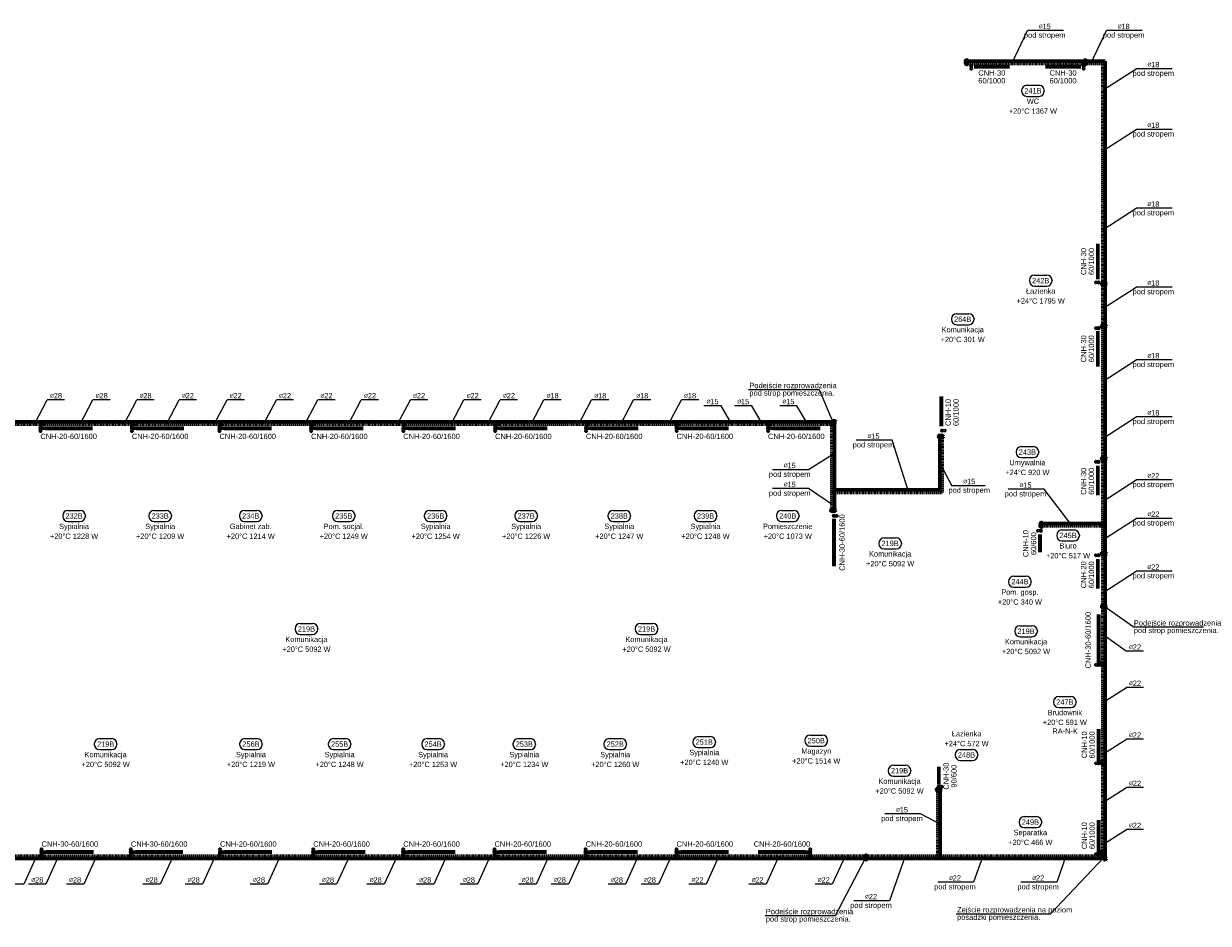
# Model space of a CAD drawing. Header units: millimetres. Extents: x -13172 to 86547, y 20 to 116183.
# Tile 24 of 52: x 49414 to 53390, y 49763 to 52784. Entities that reach past the tile are written whole.
import ezdxf
from ezdxf.enums import TextEntityAlignment as Align

# ---------------------------------------------------------------- set-up
doc = ezdxf.new("R2010")
doc.units = ezdxf.units.MM
doc.header["$LTSCALE"] = 0.7
doc.linetypes.add('CIEPLA', pattern=[5.7625, 3.175, -2.5875])
for name, color, linetype, lineweight in [('____________co_armatura', 7, 'Continuous', 30), ('____________co_grzejniki', 1, 'Continuous', 50), ('____________co_odnośniki', 7, 'Continuous', 15), ('____________co_rury_powrót', 5, 'CIEPLA', 60), ('____________co_rury_zasilanie', 1, 'Continuous', 60), ('ETYKIETY_ARMATURY', 7, 'Continuous', 18), ('ETYKIETY_GRZEJNIKOW', 7, 'Continuous', 18), ('ETYKIETY_POMIESZCZEN', 7, 'Continuous', 18), ('ETYKIETY_PRZEWODOW', 7, 'Continuous', 18)]:
    doc.layers.add(name, color=color, linetype=linetype, lineweight=lineweight)
doc.styles.add('arial', font='arial.ttf', dxfattribs={"width": 0.9})

# ---------------------------------------------------------------- blocks, each defined once
blk = doc.blocks.new('glowica')
at = {"layer": '____________co_armatura'}
for p, q in [((-3, 13.2), (-6, 10.2)), ((-6, 10.2), (-3.6, 0)), ((-6, 10.2), (6, 10.2)), ((-3, 13.2), (3, 13.2)), ((6, 10.2), (3, 13.2)), ((6, 10.2), (3.6, 0))]:
    blk.add_line(p, q, dxfattribs=at)

msp = doc.modelspace()

# ---------------------------------------------------------------- hatches: boundary and pattern name
at = {"layer": '____________co_armatura'}
h = msp.add_hatch(color=256, dxfattribs=at)
edge = h.paths.add_edge_path()
edge.add_arc((52594.371, 52642.136), 4.437, -180, 180, ccw=False)
h = msp.add_hatch(color=256, dxfattribs=at)
edge = h.paths.add_edge_path()
edge.add_arc((52971.469, 52642.136), 4.437, -180, 180, ccw=False)
h = msp.add_hatch(color=256, dxfattribs=at)
edge = h.paths.add_edge_path()
edge.add_arc((53021.584, 51915.413), 4.437, -270, 90, ccw=False)
h = msp.add_hatch(color=256, dxfattribs=at)
edge = h.paths.add_edge_path()
edge.add_arc((53021.584, 51761.739), 4.437, -270, 90, ccw=False)
h = msp.add_hatch(color=256, dxfattribs=at)
edge = h.paths.add_edge_path()
edge.add_arc((49470.612, 51425.527), 4.437, 0, 360)
h = msp.add_hatch(color=256, dxfattribs=at)
edge = h.paths.add_edge_path()
edge.add_arc((49777.584, 51425.527), 4.437, 0, 360)
h = msp.add_hatch(color=256, dxfattribs=at)
edge = h.paths.add_edge_path()
edge.add_arc((50071.584, 51425.527), 4.437, 0, 360)
h = msp.add_hatch(color=256, dxfattribs=at)
edge = h.paths.add_edge_path()
edge.add_arc((50379.084, 51425.527), 4.437, 0, 360)
h = msp.add_hatch(color=256, dxfattribs=at)
edge = h.paths.add_edge_path()
edge.add_arc((50688.584, 51425.527), 4.437, 0, 360)
h = msp.add_hatch(color=256, dxfattribs=at)
edge = h.paths.add_edge_path()
edge.add_arc((50996.584, 51425.527), 4.437, 0, 360)
h = msp.add_hatch(color=256, dxfattribs=at)
edge = h.paths.add_edge_path()
edge.add_arc((51301.584, 51425.527), 4.437, 0, 360)
h = msp.add_hatch(color=256, dxfattribs=at)
edge = h.paths.add_edge_path()
edge.add_arc((51605.584, 51425.527), 4.437, 0, 360)
h = msp.add_hatch(color=256, dxfattribs=at)
edge = h.paths.add_edge_path()
edge.add_arc((51912.584, 51425.527), 4.437, 0, 360)
h = msp.add_hatch(color=256, dxfattribs=at)
edge = h.paths.add_edge_path()
edge.add_arc((52496.096, 51417.695), 4.437, -90, 270, ccw=False)
h = msp.add_hatch(color=256, dxfattribs=at)
edge = h.paths.add_edge_path()
edge.add_arc((53021.584, 51313.061), 4.437, -270, 90, ccw=False)
h = msp.add_hatch(color=256, dxfattribs=at)
edge = h.paths.add_edge_path()
edge.add_arc((52133.614, 51131.409), 4.437, 90, 450)
h = msp.add_hatch(color=256, dxfattribs=at)
edge = h.paths.add_edge_path()
edge.add_arc((52827.552, 51081.546), 4.437, -270, 90, ccw=False)
h = msp.add_hatch(color=256, dxfattribs=at)
edge = h.paths.add_edge_path()
edge.add_arc((53021.584, 50999.061), 4.437, -270, 90, ccw=False)
h = msp.add_hatch(color=256, dxfattribs=at)
edge = h.paths.add_edge_path()
edge.add_arc((53021.584, 50631.502), 4.437, -270, 90, ccw=False)
h = msp.add_hatch(color=256, dxfattribs=at)
edge = h.paths.add_edge_path()
edge.add_arc((53021.584, 50300.527), 4.437, -270, 90, ccw=False)
h = msp.add_hatch(color=256, dxfattribs=at)
edge = h.paths.add_edge_path()
edge.add_arc((52485.293, 50222.753), 4.437, -90, 270, ccw=False)
h = msp.add_hatch(color=256, dxfattribs=at)
edge = h.paths.add_edge_path()
edge.add_arc((49474.084, 50002.527), 4.437, 0, 360, ccw=False)
h = msp.add_hatch(color=256, dxfattribs=at)
edge = h.paths.add_edge_path()
edge.add_arc((49774.084, 50002.527), 4.437, 0, 360, ccw=False)
h = msp.add_hatch(color=256, dxfattribs=at)
edge = h.paths.add_edge_path()
edge.add_arc((50073.084, 50002.527), 4.437, 0, 360, ccw=False)
h = msp.add_hatch(color=256, dxfattribs=at)
edge = h.paths.add_edge_path()
edge.add_arc((50386.084, 50002.527), 4.437, 0, 360, ccw=False)
h = msp.add_hatch(color=256, dxfattribs=at)
edge = h.paths.add_edge_path()
edge.add_arc((50688.084, 50002.527), 4.437, 0, 360, ccw=False)
h = msp.add_hatch(color=256, dxfattribs=at)
edge = h.paths.add_edge_path()
edge.add_arc((50994.084, 50002.527), 4.437, 0, 360, ccw=False)
h = msp.add_hatch(color=256, dxfattribs=at)
edge = h.paths.add_edge_path()
edge.add_arc((51300.084, 50002.527), 4.437, 0, 360, ccw=False)
h = msp.add_hatch(color=256, dxfattribs=at)
edge = h.paths.add_edge_path()
edge.add_arc((51605.084, 50002.527), 4.437, 0, 360, ccw=False)
h = msp.add_hatch(color=256, dxfattribs=at)
edge = h.paths.add_edge_path()
edge.add_arc((52054.092, 50002.527), 4.437, 180, 540)
h = msp.add_hatch(color=256, dxfattribs=at)
edge = h.paths.add_edge_path()
edge.add_arc((53021.584, 49995.527), 4.437, -270, 90, ccw=False)
at = {"layer": '____________co_rury_powrót', "linetype": 'Continuous'}
for points in [[(52574.535, 52650.527, -1), (52582.535, 52650.527, -1)], [(52973.336, 52650.527, -1), (52981.336, 52650.527, -1)], [(53031.584, 51909.552, 1), (53039.584, 51909.552, 1)], [(53031.584, 51767.655, 1), (53039.584, 51767.655, 1)], [(52130.923, 51439.527, -1), (52122.923, 51439.527, -1)], [(52492.584, 51397.943, 1), (52500.584, 51397.943, 1)], [(53031.584, 51323.337, 1), (53039.584, 51323.337, 1)], [(52122.923, 51150.189, 1), (52130.923, 51150.189, 1)], [(52825.44, 51097.527, -1), (52833.44, 51097.527, -1)], [(53031.584, 51003.997, 1), (53039.584, 51003.997, 1)], [(53031.584, 50827.847, 1), (53039.584, 50827.847, 1)], [(52481.584, 50215.831, -1), (52481.584, 50207.831, -1)], [(52236.584, 49988.527, 1), (52244.584, 49988.527, 1)], [(53031.584, 49988.527, 1), (53039.584, 49988.527, 1)]]:
    msp.add_hatch(color=256, dxfattribs=at).paths.add_polyline_path(points)
at = {"layer": '____________co_rury_zasilanie', "linetype": 'Continuous'}
for points in [[(52574.535, 52658.527, -1), (52582.535, 52658.527, -1)], [(52973.336, 52658.527, -1), (52981.336, 52658.527, -1)], [(53039.584, 51909.555, 1), (53047.584, 51909.555, 1)], [(53039.584, 51767.657, 1), (53047.584, 51767.657, 1)], [(52138.923, 51447.527, -1), (52130.923, 51447.527, -1)], [(52484.584, 51397.946, 1), (52492.584, 51397.946, 1)], [(53039.584, 51323.34, 1), (53047.584, 51323.34, 1)], [(52130.923, 51150.191, 1), (52138.923, 51150.191, 1)], [(52825.44, 51105.527, -1), (52833.44, 51105.527, -1)], [(53039.584, 51004, 1), (53047.584, 51004, 1)], [(53039.584, 50827.85, 1), (53047.584, 50827.85, 1)], [(52489.584, 50215.831, -1), (52489.584, 50207.831, -1)], [(52236.584, 49980.527, 1), (52244.584, 49980.527, 1)], [(53039.584, 49980.527, 1), (53047.584, 49980.527, 1)]]:
    msp.add_hatch(color=256, dxfattribs=at).paths.add_polyline_path(points)

# ---------------------------------------------------------------- linework, layer by layer
at = {"layer": '____________co_armatura'}
for centre in [(52594.371, 52642.136), (52971.469, 52642.136), (53021.584, 51915.413), (53021.584, 51761.739), (49470.612, 51425.527), (49777.584, 51425.527), (50071.584, 51425.527), (50379.084, 51425.527), (50688.584, 51425.527), (50996.584, 51425.527), (51301.584, 51425.527), (51605.584, 51425.527), (51912.584, 51425.527), (52496.096, 51417.695), (53021.584, 51313.061), (52133.614, 51131.409), (52827.552, 51081.546), (53021.584, 50999.061), (53021.584, 50631.502), (53021.584, 50300.527), (52485.293, 50222.753), (49474.084, 50002.527), (49774.084, 50002.527), (50073.084, 50002.527), (50386.084, 50002.527), (50688.084, 50002.527), (50994.084, 50002.527), (51300.084, 50002.527), (51605.084, 50002.527), (52054.092, 50002.527), (53021.584, 49995.527)]:
    msp.add_circle(centre, 4.437, dxfattribs=at)
at = {"layer": '____________co_grzejniki', "const_width": 13}
for points in [[(52723.584, 52639.585), (52603.584, 52639.585)], [(52962.584, 52639.585), (52842.584, 52639.585)], [(53019.033, 51925.527), (53019.033, 52045.527)], [(53019.033, 51632.527), (53019.033, 51752.527)], [(52493.545, 51432.585), (52493.545, 51532.585)], [(49485.612, 51425.527), (49645.612, 51425.527)], [(49792.584, 51425.527), (49952.584, 51425.527)], [(50086.584, 51425.527), (50246.584, 51425.527)], [(50394.084, 51425.527), (50554.084, 51425.527)], [(50703.584, 51425.527), (50863.584, 51425.527)], [(51011.584, 51425.527), (51171.584, 51425.527)], [(51316.584, 51425.527), (51476.584, 51425.527)], [(51620.584, 51425.527), (51780.584, 51425.527)], [(51927.584, 51425.527), (52087.584, 51425.527)], [(53019.033, 51200.527), (53019.033, 51300.527)], [(52133.614, 50962.207), (52133.614, 51122.207)], [(52825.001, 51009.012), (52825.001, 51069.012)], [(53019.033, 50886.527), (53019.033, 50986.527)], [(53021.584, 50640.972), (53021.584, 50800.972)], [(53021.584, 50315.527), (53021.584, 50415.527)], [(52485.293, 50229.739), (52485.293, 50289.739)], [(53021.584, 50010.527), (53021.584, 50110.527)], [(49489.084, 50002.527), (49649.084, 50002.527)], [(49789.084, 50002.527), (49949.084, 50002.527)], [(50088.084, 50002.527), (50248.084, 50002.527)], [(50401.084, 50002.527), (50561.084, 50002.527)], [(50703.084, 50002.527), (50863.084, 50002.527)], [(51009.084, 50002.527), (51169.084, 50002.527)], [(51315.084, 50002.527), (51475.084, 50002.527)], [(51620.084, 50002.527), (51780.084, 50002.527)], [(51879.092, 50002.527), (52039.092, 50002.527)]]:
    msp.add_lwpolyline(points, dxfattribs=at)
at = {"layer": '____________co_odnośniki'}
for p, q in [((52730.337, 52650.527), (52782.98, 52760.727)), ((52903.502, 52760.727), (52782.98, 52760.727)), ((52995.149, 52650.527), (53047.792, 52760.727)), ((53168.314, 52760.727), (53047.792, 52760.727)), ((53035.584, 52560.599), (53147.51, 52632.777)), ((53268.032, 52632.777), (53147.51, 52632.777)), ((53035.584, 52356.897), (53147.51, 52429.075)), ((53268.032, 52429.075), (53147.51, 52429.075)), ((53035.584, 52092.086), (53147.51, 52164.264)), ((53268.032, 52164.264), (53147.51, 52164.264)), ((53035.584, 51827.274), (53147.51, 51899.452)), ((53268.032, 51899.452), (53147.51, 51899.452)), ((53035.584, 51582.832), (53147.51, 51655.01)), ((53268.032, 51655.01), (53147.51, 51655.01)), ((51846.851, 51555.548), (52083.397, 51555.548)), ((52083.397, 51555.548), (52131.318, 51443.297)), ((49450.738, 51439.527), (49493.624, 51520.856)), ((49551.657, 51520.856), (49493.624, 51520.856)), ((49603.912, 51439.527), (49646.798, 51520.856)), ((49704.831, 51520.856), (49646.798, 51520.856)), ((49750.931, 51439.527), (49793.818, 51520.856)), ((49851.85, 51520.856), (49793.818, 51520.856)), ((49893.164, 51439.527), (49936.051, 51520.856)), ((49994.083, 51520.856), (49936.051, 51520.856)), ((50053.86, 51439.527), (50096.746, 51520.856)), ((50154.779, 51520.856), (50096.746, 51520.856)), ((50219.342, 51439.527), (50262.229, 51520.856)), ((50320.261, 51520.856), (50262.229, 51520.856)), ((50358.156, 51439.527), (50401.043, 51520.856)), ((50459.075, 51520.856), (50401.043, 51520.856)), ((50504.492, 51439.527), (50547.378, 51520.856)), ((50605.411, 51520.856), (50547.378, 51520.856)), ((50669.205, 51439.527), (50712.092, 51520.856)), ((50770.124, 51520.856), (50712.092, 51520.856)), ((50849.048, 51439.527), (50891.934, 51520.856)), ((50949.967, 51520.856), (50891.934, 51520.856)), ((50970.766, 51439.527), (51013.653, 51520.856)), ((51071.685, 51520.856), (51013.653, 51520.856)), ((51117.102, 51439.527), (51159.988, 51520.856)), ((51218.021, 51520.856), (51159.988, 51520.856)), ((51277.114, 51439.527), (51320, 51520.856)), ((51378.033, 51520.856), (51320, 51520.856)), ((51417.979, 51439.527), (51460.866, 51520.856)), ((51518.898, 51520.856), (51460.866, 51520.856)), ((51578.675, 51439.527), (51621.561, 51520.856)), ((51679.594, 51520.856), (51621.561, 51520.856)), ((51754.759, 51501.196), (51696.727, 51501.196)), ((51791.164, 51439.527), (51754.759, 51501.196)), ((51857.758, 51501.196), (51799.726, 51501.196)), ((51894.163, 51439.527), (51857.758, 51501.196)), ((52009.479, 51501.196), (51951.446, 51501.196)), ((52045.884, 51439.527), (52009.479, 51501.196)), ((53035.584, 51391.353), (53147.51, 51463.531)), ((53268.032, 51463.531), (53147.51, 51463.531)), ((52328.702, 51385.299), (52208.181, 51385.299)), ((52384.978, 51210.287), (52328.702, 51385.299)), ((52134.923, 51340.527), (52047.656, 51286.491)), ((52047.656, 51286.491), (51927.134, 51286.491)), ((52488.584, 51308.244), (52529.572, 51232.809)), ((53035.584, 51179.694), (53147.51, 51251.873)), ((53268.032, 51251.873), (53147.51, 51251.873)), ((52047.656, 51222.897), (51927.134, 51222.897)), ((52134.923, 51163.958), (52047.656, 51222.897)), ((52640.852, 51232.809), (52529.572, 51232.809)), ((52838.869, 51220.62), (52718.347, 51220.62)), ((52932.512, 51097.527), (52838.869, 51220.62)), ((53035.584, 51050.79), (53147.51, 51122.968)), ((53268.032, 51122.968), (53147.51, 51122.968)), ((53035.584, 50873.347), (53147.51, 50945.525)), ((53268.032, 50945.525), (53147.51, 50945.525)), ((53137.271, 50758.288), (53039.584, 50827.847)), ((53035.584, 50734.501), (53114.792, 50676.631)), ((53137.271, 50758.288), (53373.817, 50758.288)), ((53172.824, 50676.631), (53114.792, 50676.631)), ((53035.584, 50505.207), (53114.792, 50555.285)), ((53172.824, 50555.285), (53114.792, 50555.285)), ((53035.584, 50331.145), (53114.792, 50381.224)), ((53172.824, 50381.224), (53114.792, 50381.224)), ((53035.584, 50169.02), (53114.792, 50219.098)), ((53172.824, 50219.098), (53114.792, 50219.098)), ((52424.313, 50130.515), (52303.791, 50130.515)), ((52489.584, 50096.179), (52424.313, 50130.515)), ((53035.584, 50027.782), (53114.792, 50077.86)), ((53172.824, 50077.86), (53114.792, 50077.86)), ((49457.109, 49988.527), (49414.292, 49894.961)), ((49531.507, 49988.527), (49488.69, 49894.961)), ((49658.423, 49988.527), (49615.606, 49894.961)), ((49915.536, 49988.527), (49872.719, 49894.961)), ((50056.675, 49988.527), (50013.858, 49894.961)), ((50275.495, 49988.527), (50232.678, 49894.961)), ((50507.444, 49988.527), (50464.627, 49894.961)), ((50667.182, 49988.527), (50624.365, 49894.961)), ((50833.485, 49988.527), (50790.668, 49894.961)), ((50980.094, 49988.527), (50937.278, 49894.961)), ((51177.032, 49988.527), (51134.215, 49894.961)), ((51285.348, 49988.527), (51242.531, 49894.961)), ((51476.815, 49988.527), (51433.999, 49894.961)), ((51587.319, 49988.527), (51544.503, 49894.961)), ((51747.058, 49988.527), (51704.241, 49894.961)), ((51948.718, 49988.527), (51905.901, 49894.961)), ((52170.82, 49988.527), (52128.003, 49894.961)), ((52138.7, 49789.349), (52240.278, 49984.538)), ((52372.786, 49988.527), (52320.479, 49838.914)), ((52632.686, 49988.527), (52602.16, 49901.215)), ((52860.183, 49795.339), (53039.701, 49984.561)), ((52911.979, 49988.527), (52881.454, 49901.215)), ((49414.292, 49894.961), (49356.259, 49894.961)), ((49488.69, 49894.961), (49430.658, 49894.961)), ((49615.606, 49894.961), (49557.573, 49894.961)), ((49872.719, 49894.961), (49814.687, 49894.961)), ((50013.858, 49894.961), (49955.826, 49894.961)), ((50232.678, 49894.961), (50174.645, 49894.961)), ((50464.627, 49894.961), (50406.594, 49894.961)), ((50624.365, 49894.961), (50566.333, 49894.961)), ((50790.668, 49894.961), (50732.636, 49894.961)), ((50937.278, 49894.961), (50879.245, 49894.961)), ((51134.215, 49894.961), (51076.183, 49894.961)), ((51242.531, 49894.961), (51184.499, 49894.961)), ((51433.999, 49894.961), (51375.966, 49894.961)), ((51544.503, 49894.961), (51486.47, 49894.961)), ((51704.241, 49894.961), (51646.208, 49894.961)), ((51905.901, 49894.961), (51847.868, 49894.961)), ((52128.003, 49894.961), (52069.97, 49894.961)), ((52602.16, 49901.215), (52481.638, 49901.215)), ((52881.454, 49901.215), (52760.932, 49901.215)), ((52320.479, 49838.914), (52199.958, 49838.914)), ((51902.154, 49789.349), (52138.7, 49789.349)), ((52543.802, 49795.339), (52860.183, 49795.339))]:
    msp.add_line(p, q, dxfattribs=at)
at = {"layer": '____________co_rury_powrót'}
for p, q in [((52578.535, 52650.527), (53035.584, 52650.527)), ((53035.584, 52650.527), (53035.584, 49988.527)), ((48843.584, 51439.527), (52126.923, 51439.527)), ((49478.112, 51425.527), (49478.112, 51439.527)), ((49785.084, 51425.527), (49785.084, 51439.527)), ((50079.084, 51425.527), (50079.084, 51439.527)), ((50386.584, 51425.527), (50386.584, 51439.527)), ((50696.084, 51425.527), (50696.084, 51439.527)), ((51004.084, 51425.527), (51004.084, 51439.527)), ((51309.084, 51425.527), (51309.084, 51439.527)), ((51613.084, 51425.527), (51613.084, 51439.527)), ((51920.084, 51425.527), (51920.084, 51439.527)), ((52126.923, 51439.527), (52126.923, 51150.189)), ((52496.584, 51397.943), (52496.584, 51210.287)), ((52126.923, 51210.287), (52496.584, 51210.287)), ((52829.44, 51097.527), (53035.584, 51097.527)), ((53021.584, 50639.002), (53035.584, 50639.002)), ((53021.584, 50308.027), (53035.584, 50308.027)), ((52481.584, 50211.831), (52481.584, 49988.527)), ((48732.584, 49988.527), (53035.584, 49988.527)), ((49481.584, 50002.527), (49481.584, 49988.527)), ((49781.584, 50002.527), (49781.584, 49988.527)), ((50080.584, 50002.527), (50080.584, 49988.527)), ((50393.584, 50002.527), (50393.584, 49988.527)), ((50695.584, 50002.527), (50695.584, 49988.527)), ((51001.584, 50002.527), (51001.584, 49988.527)), ((51307.584, 50002.527), (51307.584, 49988.527)), ((51612.584, 50002.527), (51612.584, 49988.527)), ((52046.592, 50002.527), (52046.592, 49988.527)), ((53021.584, 50003.027), (53035.584, 50003.027))]:
    msp.add_line(p, q, dxfattribs=at)
at = {"layer": '____________co_rury_powrót', "linetype": 'Continuous'}
for centre in [(52578.535, 52650.527), (52977.336, 52650.527), (53035.584, 51909.552), (53035.584, 51767.655), (52126.923, 51439.527), (52496.584, 51397.943), (53035.584, 51323.337), (52126.923, 51150.189), (52829.44, 51097.527), (53035.584, 51003.997), (53035.584, 50827.847), (52481.584, 50211.831), (52240.584, 49988.527), (53035.584, 49988.527)]:
    msp.add_circle(centre, 4, dxfattribs=at)
at = {"layer": '____________co_rury_zasilanie'}
for p, q in [((52578.535, 52658.527), (53043.584, 52658.527)), ((53043.584, 52658.527), (53043.584, 49980.527)), ((48835.584, 51447.527), (52134.923, 51447.527)), ((49470.612, 51425.527), (49470.612, 51447.527)), ((49777.584, 51425.527), (49777.584, 51447.527)), ((50071.584, 51425.527), (50071.584, 51447.527)), ((50379.084, 51425.527), (50379.084, 51447.527)), ((50688.584, 51425.527), (50688.584, 51447.527)), ((50996.584, 51425.527), (50996.584, 51447.527)), ((51301.584, 51425.527), (51301.584, 51447.527)), ((51605.584, 51425.527), (51605.584, 51447.527)), ((51912.584, 51425.527), (51912.584, 51447.527)), ((52134.923, 51447.527), (52134.923, 51150.189)), ((49485.612, 51425.527), (49470.612, 51425.527)), ((49792.584, 51425.527), (49777.584, 51425.527)), ((50086.584, 51425.527), (50071.584, 51425.527)), ((50394.084, 51425.527), (50379.084, 51425.527)), ((50703.584, 51425.527), (50688.584, 51425.527)), ((51011.584, 51425.527), (50996.584, 51425.527)), ((51316.584, 51425.527), (51301.584, 51425.527)), ((51620.584, 51425.527), (51605.584, 51425.527)), ((51927.584, 51425.527), (51912.584, 51425.527)), ((52488.584, 51398.201), (52488.584, 51218.287)), ((52134.923, 51218.287), (52488.584, 51218.287)), ((52829.44, 51105.527), (53043.584, 51105.527)), ((53021.584, 50640.972), (53021.584, 50631.502)), ((53021.584, 50631.502), (53043.584, 50631.502)), ((53021.584, 50315.527), (53021.584, 50300.527)), ((53021.584, 50300.527), (53043.584, 50300.527)), ((52489.584, 50211.831), (52489.584, 49980.527)), ((48724.584, 49980.527), (53043.584, 49980.527)), ((49474.084, 50002.527), (49474.084, 49980.527)), ((49489.084, 50002.527), (49474.084, 50002.527)), ((49774.084, 50002.527), (49774.084, 49980.527)), ((49789.084, 50002.527), (49774.084, 50002.527)), ((50073.084, 50002.527), (50073.084, 49980.527)), ((50088.084, 50002.527), (50073.084, 50002.527)), ((50386.084, 50002.527), (50386.084, 49980.527)), ((50401.084, 50002.527), (50386.084, 50002.527)), ((50688.084, 50002.527), (50688.084, 49980.527)), ((50703.084, 50002.527), (50688.084, 50002.527)), ((50994.084, 50002.527), (50994.084, 49980.527)), ((51009.084, 50002.527), (50994.084, 50002.527)), ((51300.084, 50002.527), (51300.084, 49980.527)), ((51315.084, 50002.527), (51300.084, 50002.527)), ((51605.084, 50002.527), (51605.084, 49980.527)), ((51620.084, 50002.527), (51605.084, 50002.527)), ((52039.092, 50002.527), (52054.092, 50002.527)), ((52054.092, 50002.527), (52054.092, 49980.527)), ((53021.584, 50010.527), (53021.584, 49995.527)), ((53021.584, 49995.527), (53043.584, 49995.527))]:
    msp.add_line(p, q, dxfattribs=at)
at = {"layer": '____________co_rury_zasilanie', "linetype": 'Continuous'}
for centre in [(52578.535, 52658.527), (52977.336, 52658.527), (53043.584, 51909.555), (53043.584, 51767.657), (52134.923, 51447.527), (52488.584, 51397.946), (53043.584, 51323.34), (52134.923, 51150.191), (52829.44, 51105.527), (53043.584, 51004), (53043.584, 50827.85), (52489.584, 50211.831), (52240.584, 49980.527), (53043.584, 49980.527)]:
    msp.add_circle(centre, 4, dxfattribs=at)
at = {"layer": 'ETYKIETY_POMIESZCZEN'}
for p, q in [((52763.239, 52559.578), (52763.239, 52557.578)), ((52780.739, 52577.078), (52821.739, 52577.078)), ((52839.239, 52559.578), (52839.239, 52557.578)), ((52780.739, 52540.078), (52821.739, 52540.078)), ((52789.347, 51922.286), (52789.347, 51920.286)), ((52806.847, 51939.786), (52847.847, 51939.786)), ((52865.347, 51922.286), (52865.347, 51920.286)), ((52806.847, 51902.786), (52847.847, 51902.786)), ((52545.023, 51810.311), (52586.023, 51810.311)), ((52527.523, 51792.811), (52527.523, 51790.811)), ((52545.023, 51773.311), (52586.023, 51773.311)), ((52603.523, 51792.811), (52603.523, 51790.811)), ((52744.625, 51346.352), (52744.625, 51344.352)), ((52762.125, 51363.852), (52803.125, 51363.852)), ((52762.125, 51326.852), (52803.125, 51326.852)), ((52820.625, 51346.352), (52820.625, 51344.352)), ((49545.346, 51132.125), (49545.346, 51130.125)), ((49562.846, 51149.625), (49603.846, 51149.625)), ((49621.346, 51132.125), (49621.346, 51130.125)), ((49834.28, 51132.125), (49834.28, 51130.125)), ((49851.78, 51149.625), (49892.78, 51149.625)), ((49910.28, 51132.125), (49910.28, 51130.125)), ((50138.078, 51132.125), (50138.078, 51130.125)), ((50155.578, 51149.625), (50196.578, 51149.625)), ((50214.078, 51132.125), (50214.078, 51130.125)), ((50450.343, 51132.125), (50450.343, 51130.125)), ((50467.843, 51149.625), (50508.843, 51149.625)), ((50526.343, 51132.125), (50526.343, 51130.125)), ((50758.79, 51132.125), (50758.79, 51130.125)), ((50776.29, 51149.625), (50817.29, 51149.625)), ((50834.79, 51132.125), (50834.79, 51130.125)), ((51062.589, 51132.125), (51062.589, 51130.125)), ((51080.089, 51149.625), (51121.089, 51149.625)), ((51138.589, 51132.125), (51138.589, 51130.125)), ((51375.11, 51132.125), (51375.11, 51130.125)), ((51392.61, 51149.625), (51433.61, 51149.625)), ((51451.11, 51132.125), (51451.11, 51130.125)), ((51664.618, 51132.125), (51664.618, 51130.125)), ((51682.118, 51149.625), (51723.118, 51149.625)), ((51740.618, 51132.125), (51740.618, 51130.125)), ((51940.437, 51132.125), (51940.437, 51130.125)), ((51957.937, 51149.625), (51998.937, 51149.625)), ((52016.437, 51132.125), (52016.437, 51130.125)), ((49562.846, 51112.625), (49603.846, 51112.625)), ((49851.78, 51112.625), (49892.78, 51112.625)), ((50155.578, 51112.625), (50196.578, 51112.625)), ((50467.843, 51112.625), (50508.843, 51112.625)), ((50776.29, 51112.625), (50817.29, 51112.625)), ((51080.089, 51112.625), (51121.089, 51112.625)), ((51392.61, 51112.625), (51433.61, 51112.625)), ((51682.118, 51112.625), (51723.118, 51112.625)), ((51957.937, 51112.625), (51998.937, 51112.625)), ((52301.611, 51057.407), (52342.611, 51057.407)), ((52881.069, 51066.713), (52881.069, 51064.713)), ((52898.569, 51084.213), (52939.569, 51084.213)), ((52898.569, 51047.213), (52939.569, 51047.213)), ((52957.069, 51066.713), (52957.069, 51064.713)), ((52284.111, 51039.907), (52284.111, 51037.907)), ((52301.611, 51020.407), (52342.611, 51020.407)), ((52360.111, 51039.907), (52360.111, 51037.907)), ((52737.049, 50928.789), (52778.049, 50928.789)), ((52719.549, 50911.289), (52719.549, 50909.289)), ((52737.049, 50891.789), (52778.049, 50891.789)), ((52795.549, 50911.289), (52795.549, 50909.289)), ((50342.737, 50770.315), (50383.737, 50770.315)), ((51484.101, 50770.315), (51525.101, 50770.315)), ((50325.237, 50752.815), (50325.237, 50750.815)), ((50342.737, 50733.315), (50383.737, 50733.315)), ((50401.237, 50752.815), (50401.237, 50750.815)), ((51466.601, 50752.815), (51466.601, 50750.815)), ((51484.101, 50733.315), (51525.101, 50733.315)), ((51542.601, 50752.815), (51542.601, 50750.815)), ((52740.132, 50745.157), (52740.132, 50743.157)), ((52757.632, 50762.657), (52798.632, 50762.657)), ((52816.132, 50745.157), (52816.132, 50743.157)), ((52757.632, 50725.657), (52798.632, 50725.657)), ((52870.375, 50507.149), (52870.375, 50505.149)), ((52887.875, 50524.649), (52928.875, 50524.649)), ((52946.375, 50507.149), (52946.375, 50505.149)), ((52887.875, 50487.649), (52928.875, 50487.649)), ((49668.772, 50383.442), (49709.772, 50383.442)), ((50156.447, 50383.442), (50197.447, 50383.442)), ((50453.928, 50383.442), (50494.928, 50383.442)), ((50767.839, 50383.442), (50808.839, 50383.442)), ((51073.74, 50383.442), (51114.74, 50383.442)), ((51378.923, 50383.442), (51419.923, 50383.442)), ((51660.19, 50372.803), (51660.19, 50370.803)), ((51677.69, 50390.303), (51718.69, 50390.303)), ((51736.19, 50372.803), (51736.19, 50370.803)), ((52036.069, 50377.768), (52036.069, 50375.768)), ((52053.569, 50395.268), (52094.569, 50395.268)), ((52112.069, 50377.768), (52112.069, 50375.768)), ((49651.272, 50365.942), (49651.272, 50363.942)), ((49668.772, 50346.442), (49709.772, 50346.442)), ((49727.272, 50365.942), (49727.272, 50363.942)), ((50138.947, 50365.942), (50138.947, 50363.942)), ((50156.447, 50346.442), (50197.447, 50346.442)), ((50214.947, 50365.942), (50214.947, 50363.942)), ((50436.428, 50365.942), (50436.428, 50363.942)), ((50453.928, 50346.442), (50494.928, 50346.442)), ((50512.428, 50365.942), (50512.428, 50363.942)), ((50750.339, 50365.942), (50750.339, 50363.942)), ((50767.839, 50346.442), (50808.839, 50346.442)), ((50826.339, 50365.942), (50826.339, 50363.942)), ((51056.24, 50365.942), (51056.24, 50363.942)), ((51073.74, 50346.442), (51114.74, 50346.442)), ((51132.24, 50365.942), (51132.24, 50363.942)), ((51361.423, 50365.942), (51361.423, 50363.942)), ((51378.923, 50346.442), (51419.923, 50346.442)), ((51437.423, 50365.942), (51437.423, 50363.942)), ((51677.69, 50353.303), (51718.69, 50353.303)), ((52053.569, 50358.268), (52094.569, 50358.268)), ((52557.723, 50347.235), (52598.723, 50347.235)), ((52333.121, 50294.163), (52374.121, 50294.163)), ((52540.223, 50329.735), (52540.223, 50327.735)), ((52557.723, 50310.235), (52598.723, 50310.235)), ((52616.223, 50329.735), (52616.223, 50327.735)), ((52315.621, 50276.663), (52315.621, 50274.663)), ((52333.121, 50257.163), (52374.121, 50257.163)), ((52391.621, 50276.663), (52391.621, 50274.663)), ((52754.697, 50104.128), (52754.697, 50102.128)), ((52772.197, 50121.628), (52813.197, 50121.628)), ((52830.697, 50104.128), (52830.697, 50102.128)), ((52772.197, 50084.628), (52813.197, 50084.628))]:
    msp.add_line(p, q, dxfattribs=at)
for centre, start, end in [((52780.739, 52559.578), 90, 180), ((52780.739, 52557.578), 180, 270), ((52821.739, 52559.578), 0, 90), ((52821.739, 52557.578), 270, 0), ((52806.847, 51922.286), 90, 180), ((52847.847, 51922.286), 0, 90), ((52806.847, 51920.286), 180, 270), ((52847.847, 51920.286), 270, 0), ((52545.023, 51792.811), 90, 180), ((52586.023, 51792.811), 0, 90), ((52545.023, 51790.811), 180, 270), ((52586.023, 51790.811), 270, 0), ((52762.125, 51346.352), 90, 180), ((52762.125, 51344.352), 180, 270), ((52803.125, 51346.352), 0, 90), ((52803.125, 51344.352), 270, 0), ((49562.846, 51132.125), 90, 180), ((49562.846, 51130.125), 180, 270), ((49603.846, 51132.125), 0, 90), ((49603.846, 51130.125), 270, 0), ((49851.78, 51132.125), 90, 180), ((49851.78, 51130.125), 180, 270), ((49892.78, 51132.125), 0, 90), ((49892.78, 51130.125), 270, 0), ((50155.578, 51132.125), 90, 180), ((50155.578, 51130.125), 180, 270), ((50196.578, 51132.125), 0, 90), ((50196.578, 51130.125), 270, 0), ((50467.843, 51132.125), 90, 180), ((50467.843, 51130.125), 180, 270), ((50508.843, 51132.125), 0, 90), ((50508.843, 51130.125), 270, 0), ((50776.29, 51132.125), 90, 180), ((50776.29, 51130.125), 180, 270), ((50817.29, 51132.125), 0, 90), ((50817.29, 51130.125), 270, 0), ((51080.089, 51132.125), 90, 180), ((51080.089, 51130.125), 180, 270), ((51121.089, 51132.125), 0, 90), ((51121.089, 51130.125), 270, 0), ((51392.61, 51132.125), 90, 180), ((51392.61, 51130.125), 180, 270), ((51433.61, 51132.125), 0, 90), ((51433.61, 51130.125), 270, 0), ((51682.118, 51132.125), 90, 180), ((51682.118, 51130.125), 180, 270), ((51723.118, 51132.125), 0, 90), ((51723.118, 51130.125), 270, 0), ((51957.937, 51132.125), 90, 180), ((51957.937, 51130.125), 180, 270), ((51998.937, 51132.125), 0, 90), ((51998.937, 51130.125), 270, 0), ((52301.611, 51039.907), 90, 180), ((52342.611, 51039.907), 0, 90), ((52898.569, 51066.713), 90, 180), ((52898.569, 51064.713), 180, 270), ((52939.569, 51066.713), 0, 90), ((52939.569, 51064.713), 270, 0), ((52301.611, 51037.907), 180, 270), ((52342.611, 51037.907), 270, 0), ((52737.049, 50911.289), 90, 180), ((52778.049, 50911.289), 0, 90), ((52737.049, 50909.289), 180, 270), ((52778.049, 50909.289), 270, 0), ((50342.737, 50752.815), 90, 180), ((50383.737, 50752.815), 0, 90), ((51484.101, 50752.815), 90, 180), ((51525.101, 50752.815), 0, 90), ((50342.737, 50750.815), 180, 270), ((50383.737, 50750.815), 270, 0), ((51484.101, 50750.815), 180, 270), ((51525.101, 50750.815), 270, 0), ((52757.632, 50745.157), 90, 180), ((52757.632, 50743.157), 180, 270), ((52798.632, 50745.157), 0, 90), ((52798.632, 50743.157), 270, 0), ((52887.875, 50507.149), 90, 180), ((52887.875, 50505.149), 180, 270), ((52928.875, 50507.149), 0, 90), ((52928.875, 50505.149), 270, 0), ((49668.772, 50365.942), 90, 180), ((49709.772, 50365.942), 0, 90), ((50156.447, 50365.942), 90, 180), ((50197.447, 50365.942), 0, 90), ((50453.928, 50365.942), 90, 180), ((50494.928, 50365.942), 0, 90), ((50767.839, 50365.942), 90, 180), ((50808.839, 50365.942), 0, 90), ((51073.74, 50365.942), 90, 180), ((51114.74, 50365.942), 0, 90), ((51378.923, 50365.942), 90, 180), ((51419.923, 50365.942), 0, 90), ((51677.69, 50372.803), 90, 180), ((51677.69, 50370.803), 180, 270), ((51718.69, 50372.803), 0, 90), ((51718.69, 50370.803), 270, 0), ((52053.569, 50377.768), 90, 180), ((52053.569, 50375.768), 180, 270), ((52094.569, 50377.768), 0, 90), ((52094.569, 50375.768), 270, 0), ((49668.772, 50363.942), 180, 270), ((49709.772, 50363.942), 270, 0), ((50156.447, 50363.942), 180, 270), ((50197.447, 50363.942), 270, 0), ((50453.928, 50363.942), 180, 270), ((50494.928, 50363.942), 270, 0), ((50767.839, 50363.942), 180, 270), ((50808.839, 50363.942), 270, 0), ((51073.74, 50363.942), 180, 270), ((51114.74, 50363.942), 270, 0), ((51378.923, 50363.942), 180, 270), ((51419.923, 50363.942), 270, 0), ((52557.723, 50329.735), 90, 180), ((52598.723, 50329.735), 0, 90), ((52333.121, 50276.663), 90, 180), ((52374.121, 50276.663), 0, 90), ((52557.723, 50327.735), 180, 270), ((52598.723, 50327.735), 270, 0), ((52333.121, 50274.663), 180, 270), ((52374.121, 50274.663), 270, 0), ((52772.197, 50104.128), 90, 180), ((52772.197, 50102.128), 180, 270), ((52813.197, 50104.128), 0, 90), ((52813.197, 50102.128), 270, 0)]:
    msp.add_arc(centre, 17.5, start, end, dxfattribs=at)

# ---------------------------------------------------------------- block references
at = {"layer": '____________co_armatura', "yscale": 0.7000000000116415, "zscale": 0.7000000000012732}
for p, xscale, rotation in [((52594.372, 52638.604), -0.6999999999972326, 180.0138578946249), ((52971.47, 52638.604), -0.6999999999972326, 180.0138578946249), ((53018.052, 51915.412), -0.6999999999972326, 90.01385789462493), ((53018.052, 51761.738), -0.6999999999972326, 90.01385789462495), ((49470.611, 51421.995), 0.6999999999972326, 179.9861421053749), ((49777.583, 51421.995), 0.6999999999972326, 179.9861421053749), ((50071.583, 51421.995), 0.6999999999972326, 179.9861421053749), ((50379.083, 51421.995), 0.6999999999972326, 179.9861421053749), ((50688.583, 51421.995), 0.6999999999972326, 179.9861421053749), ((50996.583, 51421.995), 0.6999999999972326, 179.9861421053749), ((51301.583, 51421.995), 0.6999999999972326, 179.9861421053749), ((51605.583, 51421.995), 0.6999999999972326, 179.9861421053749), ((51912.583, 51421.995), 0.6999999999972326, 179.9861421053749), ((52499.628, 51417.695), -0.6999999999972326, 270.0138578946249), ((53018.052, 51313.061), -0.6999999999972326, 90.01385789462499), ((52137.146, 51131.408), 0.6999999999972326, 269.9861421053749), ((52824.02, 51081.545), -0.6999999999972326, 90.01385789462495), ((53018.052, 50999.061), -0.6999999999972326, 90.01385789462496), ((53018.052, 50631.501), -0.6999999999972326, 90.01385789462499), ((53018.052, 50300.526), -0.6999999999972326, 90.013857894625), ((52488.825, 50222.754), -0.6999999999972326, 270.013857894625), ((49474.083, 50006.059), -0.6999999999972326, 0.01385789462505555), ((49774.083, 50006.059), -0.6999999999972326, 0.01385789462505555), ((50073.083, 50006.059), -0.6999999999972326, 0.01385789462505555), ((50386.083, 50006.059), -0.6999999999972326, 0.01385789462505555), ((50688.083, 50006.059), -0.6999999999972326, 0.01385789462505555), ((50994.083, 50006.059), -0.6999999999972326, 0.01385789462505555), ((51300.083, 50006.059), -0.6999999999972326, 0.01385789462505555), ((51605.083, 50006.059), -0.6999999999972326, 0.01385789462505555), ((52054.093, 50006.059), 0.6999999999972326, 359.9861421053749), ((53018.052, 49995.526), -0.6999999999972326, 90.01385789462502)]:
    msp.add_blockref('glowica', p, dxfattribs=dict(at, xscale=xscale, rotation=rotation))

# ---------------------------------------------------------------- texts
at = {"layer": 'ETYKIETY_ARMATURY', "style": 'arial', "width": 0.9}
msp.add_text('RA-N-K', height=18, dxfattribs=at).set_placement((52909.375, 50408.649), align=Align.MIDDLE_CENTER)
at = {"layer": 'ETYKIETY_GRZEJNIKOW', "style": 'arial', "width": 0.8}
for s, p in [('60/1000', (52663.373, 52592.568)), ('CNH-30', (52663.373, 52618.779)), ('60/1000', (52902.373, 52592.568)), ('CNH-30', (52902.373, 52618.779)), ('CNH-20-60/1600', (49565.131, 51398.374)), ('CNH-20-60/1600', (49872.103, 51398.374)), ('CNH-20-60/1600', (50166.103, 51398.374)), ('CNH-20-60/1600', (50473.603, 51398.374)), ('CNH-20-60/1600', (50783.103, 51398.374)), ('CNH-20-60/1600', (51091.103, 51398.374)), ('CNH-20-60/1600', (51396.103, 51398.374)), ('CNH-20-60/1600', (51700.103, 51398.374)), ('CNH-20-60/1600', (52007.103, 51398.374)), ('CNH-30-60/1600', (49569.084, 50029.467)), ('CNH-30-60/1600', (49869.084, 50029.467)), ('CNH-20-60/1600', (50168.084, 50029.467)), ('CNH-20-60/1600', (50481.084, 50029.467)), ('CNH-20-60/1600', (50783.084, 50029.467)), ('CNH-20-60/1600', (51089.084, 50029.467)), ('CNH-20-60/1600', (51395.084, 50029.467)), ('CNH-20-60/1600', (51700.084, 50029.467)), ('CNH-20-60/1600', (51959.092, 50029.467))]:
    msp.add_text(s, height=18, dxfattribs=at).set_placement(p, align=Align.MIDDLE_CENTER)
for s, p in [('CNH-30', (52971.224, 51985.527)), ('60/1000', (52997.434, 51985.527)), ('CNH-30', (52971.224, 51692.527)), ('60/1000', (52997.434, 51692.527)), ('CNH-10', (52516.788, 51478.577)), ('60/1000', (52542.999, 51478.577)), ('CNH-30', (52971.224, 51247.587)), ('60/1000', (52997.434, 51247.587)), ('CNH-30-60/1600', (52160.767, 51041.726)), ('CNH-10', (52777.192, 51038.296)), ('60/600', (52803.403, 51038.296)), ('CNH-20', (52971.224, 50933.587)), ('60/1000', (52997.434, 50933.587)), ('CNH-30-60/1600', (52986.523, 50714.027)), ('CNH-10', (52973.775, 50362.587)), ('60/1000', (52999.985, 50362.587)), ('CNH-30', (52509.779, 50257.481)), ('90/600', (52535.99, 50257.481)), ('60/1000', (52999.985, 50057.587)), ('CNH-10', (52973.775, 50057.587))]:
    msp.add_text(s, height=18, rotation=90, dxfattribs=at).set_placement(p, align=Align.MIDDLE_CENTER)
at = {"layer": 'ETYKIETY_POMIESZCZEN', "style": 'arial', "width": 0.9}
for s, p in [('241B', (52801.239, 52558.578)), ('WC', (52801.239, 52523.578)), ('+20°C 1367 W', (52801.239, 52490.578)), ('242B', (52827.347, 51921.286)), ('Łazienka', (52827.347, 51886.286)), ('+24°C 1795 W', (52827.347, 51853.286)), ('Komunikacja', (52565.523, 51756.811)), ('264B', (52565.523, 51791.811)), ('+20°C 301 W', (52565.523, 51723.811)), ('243B', (52782.625, 51345.352)), ('+24°C 920 W', (52782.625, 51277.352)), ('Umywalnia', (52782.625, 51310.352)), ('232B', (49583.346, 51131.125)), ('233B', (49872.28, 51131.125)), ('234B', (50176.078, 51131.125)), ('235B', (50488.343, 51131.125)), ('236B', (50796.79, 51131.125)), ('237B', (51100.589, 51131.125)), ('238B', (51413.11, 51131.125)), ('239B', (51702.618, 51131.125)), ('240B', (51978.437, 51131.125)), ('Sypialnia', (49583.346, 51096.125)), ('Sypialnia', (49872.28, 51096.125)), ('Gabinet zab.', (50176.078, 51096.125)), ('Pom. socjal.', (50488.343, 51096.125)), ('Sypialnia', (50796.79, 51096.125)), ('Sypialnia', (51100.589, 51096.125)), ('Sypialnia', (51413.11, 51096.125)), ('Sypialnia', (51702.618, 51096.125)), ('Pomieszczenie', (51978.437, 51096.125)), ('+20°C 1228 W', (49583.346, 51063.125)), ('+20°C 1209 W', (49872.28, 51063.125)), ('+20°C 1214 W', (50176.078, 51063.125)), ('+20°C 1249 W', (50488.343, 51063.125)), ('+20°C 1254 W', (50796.79, 51063.125)), ('+20°C 1226 W', (51100.589, 51063.125)), ('+20°C 1247 W', (51413.11, 51063.125)), ('+20°C 1248 W', (51702.618, 51063.125)), ('+20°C 1073 W', (51978.437, 51063.125)), ('219B', (52322.111, 51038.907)), ('245B', (52919.069, 51065.713)), ('Komunikacja', (52322.111, 51003.907)), ('+20°C 517 W', (52919.069, 50997.713)), ('Biuro', (52919.069, 51030.713)), ('+20°C 5092 W', (52322.111, 50970.907)), ('244B', (52757.549, 50910.289)), ('+20°C 340 W', (52757.549, 50842.289)), ('Pom. gosp.', (52757.549, 50875.289)), ('219B', (50363.237, 50751.815)), ('219B', (51504.601, 50751.815)), ('219B', (52778.132, 50744.157)), ('+20°C 5092 W', (50363.237, 50683.815)), ('Komunikacja', (50363.237, 50716.815)), ('+20°C 5092 W', (51504.601, 50683.815)), ('Komunikacja', (51504.601, 50716.815)), ('Komunikacja', (52778.132, 50709.157)), ('+20°C 5092 W', (52778.132, 50676.157)), ('247B', (52908.375, 50506.149)), ('Brudownik', (52908.375, 50471.149)), ('Łazienka', (52578.65, 50399.886)), ('+20°C 591 W', (52908.375, 50438.149)), ('219B', (49689.272, 50364.942)), ('256B', (50176.947, 50364.942)), ('255B', (50474.428, 50364.942)), ('254B', (50788.339, 50364.942)), ('253B', (51094.24, 50364.942)), ('252B', (51399.423, 50364.942)), ('251B', (51698.19, 50371.803)), ('250B', (52074.069, 50376.768)), ('+24°C 572 W', (52578.65, 50366.886)), ('Komunikacja', (49689.272, 50329.942)), ('Sypialnia', (50176.947, 50329.942)), ('Sypialnia', (50474.428, 50329.942)), ('Sypialnia', (50788.339, 50329.942)), ('Sypialnia', (51094.24, 50329.942)), ('Sypialnia', (51399.423, 50329.942)), ('Sypialnia', (51698.19, 50336.803)), ('Magazyn', (52074.069, 50341.768)), ('248B', (52578.223, 50328.735)), ('+20°C 5092 W', (49689.272, 50296.942)), ('+20°C 1219 W', (50176.947, 50296.942)), ('+20°C 1248 W', (50474.428, 50296.942)), ('+20°C 1253 W', (50788.339, 50296.942)), ('+20°C 1234 W', (51094.24, 50296.942)), ('+20°C 1260 W', (51399.423, 50296.942)), ('+20°C 1240 W', (51698.19, 50303.803)), ('+20°C 1514 W', (52074.069, 50308.768)), ('Komunikacja', (52353.621, 50240.663)), ('219B', (52353.621, 50275.663)), ('+20°C 5092 W', (52353.621, 50207.663)), ('249B', (52792.697, 50103.128)), ('Separatka', (52792.697, 50068.128)), ('+20°C 466 W', (52792.697, 50035.128))]:
    msp.add_text(s, height=18, dxfattribs=at).set_placement(p, align=Align.MIDDLE_CENTER)
at = {"layer": 'ETYKIETY_PRZEWODOW', "style": 'arial', "width": 0.8}
for s, height, p in [('pod stropem', 18, (52840.901, 52745.705)), ('%%C', 12, (52827.636, 52774.767)), ('15', 18, (52847.312, 52774.767)), ('pod stropem', 18, (53105.713, 52745.705)), ('%%C', 12, (53092.448, 52774.767)), ('18', 18, (53112.123, 52774.767)), ('%%C', 12, (53192.166, 52646.817)), ('18', 18, (53211.841, 52646.817)), ('pod stropem', 18, (53205.431, 52617.755)), ('%%C', 12, (53192.166, 52443.115)), ('18', 18, (53211.841, 52443.115)), ('pod stropem', 18, (53205.431, 52414.053)), ('pod stropem', 18, (53205.431, 52149.242)), ('%%C', 12, (53192.166, 52178.304)), ('18', 18, (53211.841, 52178.304)), ('18', 18, (53211.841, 51913.492)), ('pod stropem', 18, (53205.431, 51884.43)), ('%%C', 12, (53192.166, 51913.492)), ('pod stropem', 18, (53205.431, 51639.988)), ('%%C', 12, (53192.166, 51669.05)), ('18', 18, (53211.841, 51669.05)), ('%%C', 12, (49509.554, 51534.896)), ('28', 18, (49529.23, 51534.896)), ('%%C', 12, (49662.728, 51534.896)), ('28', 18, (49682.404, 51534.896)), ('%%C', 12, (49809.747, 51534.896)), ('28', 18, (49829.423, 51534.896)), ('%%C', 12, (49951.98, 51534.896)), ('22', 18, (49971.656, 51534.896)), ('%%C', 12, (50112.676, 51534.896)), ('22', 18, (50132.352, 51534.896)), ('%%C', 12, (50278.159, 51534.896)), ('22', 18, (50297.834, 51534.896)), ('%%C', 12, (50416.972, 51534.896)), ('22', 18, (50436.648, 51534.896)), ('%%C', 12, (50563.308, 51534.896)), ('22', 18, (50582.984, 51534.896)), ('%%C', 12, (50728.021, 51534.896)), ('22', 18, (50747.697, 51534.896)), ('%%C', 12, (50907.864, 51534.896)), ('22', 18, (50927.539, 51534.896)), ('%%C', 12, (51029.582, 51534.896)), ('22', 18, (51049.258, 51534.896)), ('%%C', 12, (51175.918, 51534.896)), ('18', 18, (51195.594, 51534.896)), ('%%C', 12, (51335.93, 51534.896)), ('18', 18, (51355.606, 51534.896)), ('%%C', 12, (51476.795, 51534.896)), ('18', 18, (51496.471, 51534.896)), ('%%C', 12, (51637.491, 51534.896)), ('18', 18, (51657.167, 51534.896)), ('15', 18, (51732.332, 51515.236)), ('15', 18, (51835.331, 51515.236)), ('15', 18, (51987.052, 51515.236)), ('%%C', 12, (51712.656, 51515.236)), ('%%C', 12, (51815.655, 51515.236)), ('%%C', 12, (51967.376, 51515.236)), ('%%C', 12, (53192.166, 51477.571)), ('18', 18, (53211.841, 51477.571)), ('pod stropem', 18, (53205.431, 51448.509)), ('%%C', 12, (52252.836, 51399.339)), ('15', 18, (52272.512, 51399.339)), ('pod stropem', 18, (52266.101, 51370.277)), ('%%C', 12, (51971.79, 51300.531)), ('15', 18, (51991.465, 51300.531)), ('pod stropem', 18, (51985.055, 51271.469)), ('15', 18, (51991.465, 51236.936)), ('%%C', 12, (52574.228, 51246.849)), ('15', 18, (52593.904, 51246.849)), ('pod stropem', 18, (53205.431, 51236.851)), ('%%C', 12, (53192.166, 51265.913)), ('22', 18, (53211.841, 51265.913)), ('pod stropem', 18, (51985.055, 51207.874)), ('%%C', 12, (51971.79, 51236.936)), ('pod stropem', 18, (52587.493, 51217.787)), ('pod stropem', 18, (52776.268, 51205.598)), ('%%C', 12, (52763.003, 51234.66)), ('15', 18, (52782.678, 51234.66)), ('%%C', 12, (53192.166, 51137.008)), ('22', 18, (53211.841, 51137.008)), ('pod stropem', 18, (53205.431, 51107.946)), ('22', 18, (53211.841, 50959.565)), ('pod stropem', 18, (53205.431, 50930.503)), ('%%C', 12, (53192.166, 50959.565)), ('%%C', 12, (53130.721, 50690.67)), ('22', 18, (53150.397, 50690.67)), ('%%C', 12, (53130.721, 50569.325)), ('22', 18, (53150.397, 50569.325)), ('%%C', 12, (53130.721, 50395.264)), ('22', 18, (53150.397, 50395.264)), ('%%C', 12, (53130.721, 50233.138)), ('22', 18, (53150.397, 50233.138)), ('%%C', 12, (52348.447, 50144.555)), ('15', 18, (52368.122, 50144.555)), ('pod stropem', 18, (52361.712, 50115.493)), ('%%C', 12, (53130.721, 50091.9)), ('22', 18, (53150.397, 50091.9)), ('%%C', 12, (49446.588, 49909.001)), ('28', 18, (49466.263, 49909.001)), ('%%C', 12, (49573.503, 49909.001)), ('28', 18, (49593.179, 49909.001)), ('%%C', 12, (49830.616, 49909.001)), ('28', 18, (49850.292, 49909.001)), ('%%C', 12, (49971.755, 49909.001)), ('28', 18, (49991.431, 49909.001)), ('%%C', 12, (50190.575, 49909.001)), ('28', 18, (50210.251, 49909.001)), ('%%C', 12, (50422.524, 49909.001)), ('28', 18, (50442.2, 49909.001)), ('%%C', 12, (50582.262, 49909.001)), ('28', 18, (50601.938, 49909.001)), ('%%C', 12, (50748.565, 49909.001)), ('28', 18, (50768.241, 49909.001)), ('%%C', 12, (50895.175, 49909.001)), ('28', 18, (50914.85, 49909.001)), ('%%C', 12, (51092.112, 49909.001)), ('28', 18, (51111.788, 49909.001)), ('%%C', 12, (51200.428, 49909.001)), ('28', 18, (51220.104, 49909.001)), ('%%C', 12, (51391.896, 49909.001)), ('28', 18, (51411.571, 49909.001)), ('%%C', 12, (51502.4, 49909.001)), ('28', 18, (51522.075, 49909.001)), ('%%C', 12, (51662.138, 49909.001)), ('22', 18, (51681.814, 49909.001)), ('%%C', 12, (51863.798, 49909.001)), ('22', 18, (51883.474, 49909.001)), ('%%C', 12, (52085.9, 49909.001)), ('22', 18, (52105.576, 49909.001)), ('pod stropem', 18, (52539.559, 49886.193)), ('%%C', 12, (52526.294, 49915.255)), ('22', 18, (52545.97, 49915.255)), ('pod stropem', 18, (52818.853, 49886.193)), ('%%C', 12, (52805.588, 49915.255)), ('22', 18, (52825.263, 49915.255)), ('%%C', 12, (52244.613, 49852.954)), ('22', 18, (52264.289, 49852.954)), ('pod stropem', 18, (52257.878, 49823.892))]:
    msp.add_text(s, height=height, dxfattribs=at).set_placement(p, align=Align.MIDDLE_CENTER)
for s, p in [('Podejście rozprowadzenia', (51849.622, 51560.154)), ('pod strop pomieszczenia.', (51849.622, 51535.154)), ('Podejście rozprowadzenia', (53140.042, 50762.895)), ('pod strop pomieszczenia.', (53140.042, 50737.895)), ('Podejście rozprowadzenia', (51904.925, 49793.955)), ('Zejście rozprowadzenia na poziom', (52546.573, 49799.945)), ('pod strop pomieszczenia.', (51904.925, 49768.955)), ('posadzki pomieszczenia.', (52546.573, 49774.945))]:
    msp.add_text(s, height=18, dxfattribs=at).set_placement(p)

doc.saveas('drawing.dxf')
